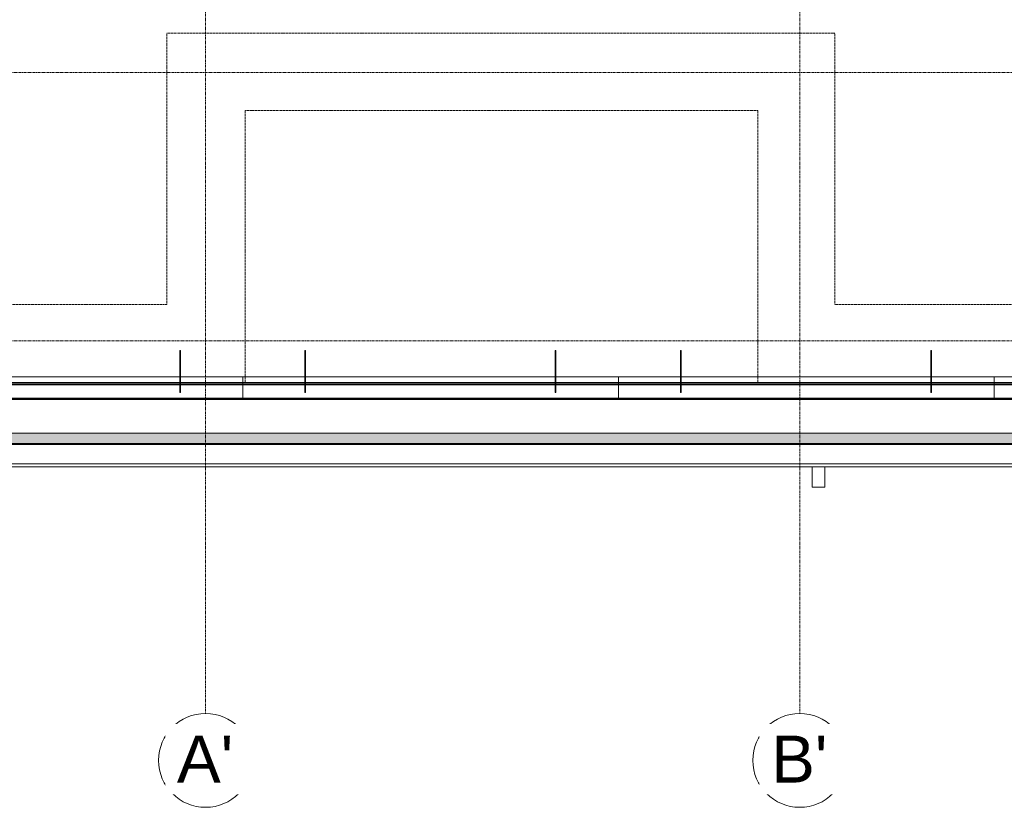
# Model space of a CAD drawing. Header units: millimetres. Extents: x -37728 to 44100, y 631619 to 691915.
# Tile 183 of 256: x -5082 to -363, y 668037 to 671814. Entities that reach past the tile are written whole.
import ezdxf

# ---------------------------------------------------------------- set-up
doc = ezdxf.new("R2010")
doc.units = ezdxf.units.MM
doc.linetypes.add('Linia siatki', pattern=[2.2225, 1.27, -0.3175, 0.3175, -0.3175])
doc.linetypes.add('Ukryty', pattern=[0.714375, 0.47625, -0.238125])
doc.layers.add('_XREF', color=7, linetype='Continuous')
for name, color, linetype, lineweight in [('A-DETL-HDLN', 252, 'Ukryty', 5), ('A-DETL-MBND', 252, 'Continuous', 5), ('A-ROOF-OTLN', 252, 'Continuous', 5), ('A-ROOF-PATT', 252, 'Continuous', 5), ('S-GRID', 252, 'Continuous', 5), ('S-GRID-IDEN', 252, 'Continuous', 5)]:
    doc.layers.add(name, color=color, linetype=linetype, lineweight=lineweight)
doc.styles.add('Arial_2', font='arial.ttf', dxfattribs={"height": 22.5})

# ---------------------------------------------------------------- blocks, each defined once
blk = doc.blocks.new('Construction_Roof-Accessories_Lindab_KOTEGL - Construction_Roof-Accessories_Lindab_KOTEGL-V33-Dach PB')
at = {"layer": 'A-DETL-MBND', "color": 252}
for p, q in [((63731.56, 65508.46), (63731.56, 65523.02)), ((63731.56, 65523.02), (63731.56, 65514.05)), ((63731.86, 65523.02), (63731.56, 65523.02)), ((63731.86, 65514.05), (63731.86, 65523.02)), ((63731.86, 65523.02), (63731.86, 65508.46)), ((63731.56, 65511.84), (63731.56, 65514.05)), ((63731.56, 65514.05), (63731.56, 65512)), ((63731.86, 65514.05), (63731.86, 65511.84)), ((63731.86, 65512), (63731.86, 65514.05)), ((63731.56, 65511.54), (63731.56, 65513.26)), ((63731.56, 65512), (63731.56, 65511.55)), ((63731.56, 65512), (63731.86, 65512)), ((63731.56, 65511.55), (63731.56, 65511.84)), ((63731.56, 65509.35), (63731.56, 65511.55)), ((63731.56, 65511.55), (63731.56, 65511.49)), ((63731.56, 65511.48), (63731.56, 65511.54)), ((63731.56, 65511.32), (63731.56, 65511.48)), ((63731.56, 65511.05), (63731.56, 65511.45)), ((63731.56, 65511.45), (63731.56, 65511.09)), ((63731.56, 65511.12), (63731.56, 65511.28)), ((63731.56, 65511.07), (63731.56, 65510.44)), ((63731.56, 65509.04), (63731.56, 65510.76)), ((63731.56, 65510.39), (63731.56, 65509.05)), ((63731.56, 65509.05), (63731.56, 65509.35)), ((63731.86, 65513.26), (63731.86, 65511.54)), ((63731.86, 65511.55), (63731.86, 65512)), ((63731.86, 65511.84), (63731.86, 65511.55)), ((63731.86, 65511.55), (63731.86, 65509.35)), ((63731.86, 65511.49), (63731.86, 65511.55)), ((63731.86, 65511.54), (63731.86, 65511.48)), ((63731.86, 65511.48), (63731.86, 65511.32)), ((63731.86, 65511.45), (63731.86, 65511.09)), ((63731.86, 65511.09), (63731.86, 65511.45)), ((63731.86, 65511.28), (63731.86, 65511.12)), ((63731.86, 65511.09), (63731.86, 65511.05)), ((63731.86, 65510.44), (63731.86, 65511.07)), ((63731.86, 65511.05), (63731.86, 65511.05)), ((63731.86, 65510.76), (63731.86, 65509.04)), ((63731.86, 65509.05), (63731.86, 65510.39)), ((63731.86, 65509.35), (63731.86, 65509.05)), ((63731.56, 65508.25), (63731.56, 65509.05)), ((63731.56, 65509.05), (63731.56, 65508.98)), ((63731.56, 65508.98), (63731.56, 65509.04)), ((63731.56, 65508.82), (63731.56, 65508.98)), ((63731.56, 65508.59), (63731.56, 65508.95)), ((63731.56, 65508.95), (63731.56, 65508.59)), ((63731.56, 65508.62), (63731.56, 65508.78)), ((63731.56, 65508.55), (63731.56, 65508.59)), ((63731.56, 65508.57), (63731.56, 65506.09)), ((63731.56, 65508.55), (63731.56, 65508.55)), ((63731.56, 65508.46), (63731.56, 65507.65)), ((63731.56, 65507.99), (63731.56, 65508.32)), ((63731.56, 65506.05), (63731.56, 65508.25)), ((63731.56, 65507.65), (63731.56, 65507.98)), ((63731.56, 65503.07), (63731.56, 65507.65)), ((63731.56, 65506.84), (63731.56, 65507.6)), ((63731.56, 65506.09), (63731.56, 65504.19)), ((63731.86, 65509.05), (63731.86, 65508.25)), ((63731.86, 65508.98), (63731.86, 65509.05)), ((63731.86, 65509.04), (63731.86, 65508.98)), ((63731.86, 65508.98), (63731.86, 65508.82)), ((63731.86, 65508.95), (63731.86, 65508.59)), ((63731.86, 65508.59), (63731.86, 65508.95)), ((63731.86, 65508.78), (63731.86, 65508.62)), ((63731.86, 65508.59), (63731.86, 65508.55)), ((63731.86, 65506.09), (63731.86, 65508.57)), ((63731.86, 65508.55), (63731.86, 65508.55)), ((63731.86, 65507.65), (63731.86, 65508.46)), ((63731.86, 65508.32), (63731.86, 65507.99)), ((63731.86, 65508.25), (63731.86, 65506.05)), ((63731.86, 65507.98), (63731.86, 65507.65)), ((63731.86, 65507.65), (63731.86, 65503.07)), ((63731.86, 65507.6), (63731.86, 65506.84)), ((63731.86, 65504.19), (63731.86, 65506.09)), ((63731.56, 65504.15), (63731.56, 65502.89)), ((63731.56, 65503.07), (63731.56, 65502.82)), ((63731.56, 65502.89), (63731.56, 65502.84)), ((63731.56, 65502.84), (63731.56, 65502.82)), ((63731.56, 65502.82), (63731.86, 65502.82)), ((63731.86, 65502.89), (63731.86, 65504.15)), ((63731.86, 65502.82), (63731.86, 65503.07)), ((63731.86, 65502.84), (63731.86, 65502.89)), ((63731.86, 65502.82), (63731.86, 65502.84))]:
    blk.add_line(p, q, dxfattribs=at)
blk = doc.blocks.new('Construction_Roof-Accessories_Lindab_SNO_KOTEGL - Construction_Roof-Accessories_Lindab_SNO-V34-Dach PB')
at = {"layer": 'A-DETL-MBND', "color": 252}
for p, q in [((63611.56, 65510.41), (63581.86, 65510.41)), ((63581.86, 65510.41), (63581.86, 65510.31)), ((63581.86, 65510.41), (63581.86, 65510.38)), ((63581.86, 65504.19), (63581.86, 65510.38)), ((63581.86, 65510.25), (63581.86, 65510.3)), ((63581.86, 65510.28), (63581.86, 65510.3)), ((63581.86, 65510.28), (63581.86, 65504.19)), ((63581.86, 65510.25), (63581.86, 65506.85)), ((63581.86, 65506.78), (63581.86, 65510.25)), ((63611.86, 65510.41), (63611.58, 65510.41)), ((63731.56, 65510.41), (63611.86, 65510.41)), ((63731.86, 65510.41), (63731.58, 65510.41)), ((63761.86, 65510.41), (63731.9, 65510.41)), ((63761.86, 65510.31), (63761.86, 65510.41)), ((63761.86, 65510.38), (63761.86, 65510.41)), ((63761.86, 65510.38), (63761.86, 65504.19)), ((63761.86, 65510.3), (63761.86, 65510.28)), ((63761.86, 65510.3), (63761.86, 65510.27)), ((63761.86, 65504.19), (63761.86, 65510.28)), ((63761.86, 65510.27), (63761.86, 65510.25)), ((63761.86, 65510.25), (63761.86, 65506.78)), ((63761.86, 65506.85), (63761.86, 65510.25)), ((63581.86, 65506.93), (63581.86, 65507.58)), ((63581.86, 65507.58), (63581.86, 65507.54)), ((63581.86, 65507.58), (63611.56, 65507.58)), ((63581.86, 65507.54), (63581.86, 65506.93)), ((63581.86, 65507.54), (63611.56, 65507.54)), ((63581.86, 65506.86), (63581.86, 65506.93)), ((63581.86, 65506.73), (63581.86, 65506.86)), ((63581.86, 65506.79), (63581.86, 65506.85)), ((63581.86, 65506.85), (63611.56, 65506.85)), ((63581.86, 65506.73), (63581.86, 65506.79)), ((63581.86, 65506.78), (63581.86, 65506.6)), ((63581.86, 65506.78), (63611.56, 65506.78)), ((63581.86, 65506.72), (63581.86, 65506.73)), ((63581.86, 65506.72), (63581.86, 65506.73)), ((63581.86, 65506.66), (63581.86, 65506.62)), ((63581.86, 65506.62), (63581.86, 65506.6)), ((63581.86, 65506.6), (63611.56, 65506.6)), ((63611.56, 65507.58), (63611.86, 65507.58)), ((63611.56, 65506.85), (63611.86, 65506.85)), ((63611.56, 65506.6), (63611.86, 65506.6)), ((63611.58, 65506.78), (63611.86, 65506.78)), ((63611.59, 65507.54), (63611.86, 65507.54)), ((63611.86, 65507.58), (63731.56, 65507.58)), ((63611.86, 65507.54), (63731.56, 65507.54)), ((63611.86, 65506.85), (63731.56, 65506.85)), ((63611.86, 65506.78), (63731.56, 65506.78)), ((63611.86, 65506.6), (63731.56, 65506.6)), ((63731.56, 65507.58), (63731.86, 65507.58)), ((63731.56, 65506.85), (63731.86, 65506.85)), ((63731.56, 65506.6), (63731.86, 65506.6)), ((63731.58, 65506.78), (63731.86, 65506.78)), ((63731.59, 65507.54), (63731.86, 65507.54)), ((63731.9, 65507.58), (63761.86, 65507.58)), ((63731.9, 65507.54), (63761.86, 65507.54)), ((63731.9, 65506.85), (63761.86, 65506.85)), ((63731.9, 65506.78), (63761.86, 65506.78)), ((63731.9, 65506.6), (63761.86, 65506.6)), ((63761.86, 65507.54), (63761.86, 65507.58)), ((63761.86, 65507.58), (63761.86, 65506.93)), ((63761.86, 65506.93), (63761.86, 65507.54)), ((63761.86, 65506.93), (63761.86, 65506.72)), ((63761.86, 65506.85), (63761.86, 65506.72)), ((63761.86, 65506.61), (63761.86, 65506.78)), ((63761.86, 65506.62), (63761.86, 65506.66)), ((63761.86, 65506.6), (63761.86, 65506.62)), ((63761.86, 65506.6), (63761.86, 65506.61)), ((63761.86, 65506.6), (63761.86, 65506.6)), ((63581.86, 65504.19), (63581.86, 65503.86)), ((63581.86, 65503.93), (63581.86, 65504.08)), ((63581.86, 65503.92), (63581.86, 65500.14)), ((63581.86, 65500.09), (63581.86, 65503.86)), ((63581.86, 65500.14), (63761.86, 65500.14)), ((63581.86, 65499.87), (63581.86, 65500.09)), ((63581.86, 65500.09), (63761.86, 65500.09)), ((63581.86, 65500.02), (63581.86, 65499.94)), ((63581.86, 65499.94), (63581.86, 65499.87)), ((63581.86, 65499.7), (63581.86, 65499.81)), ((63581.86, 65499.81), (63581.86, 65499.7)), ((63581.86, 65499.81), (63761.86, 65499.81)), ((63581.86, 65499.74), (63581.86, 65499.8)), ((63581.86, 65499.67), (63581.86, 65499.74)), ((63581.86, 65499.55), (63581.86, 65499.7)), ((63581.86, 65499.7), (63761.86, 65499.7)), ((63761.86, 65503.86), (63761.86, 65504.19)), ((63761.86, 65504.08), (63761.86, 65503.93)), ((63761.86, 65500.14), (63761.86, 65503.92)), ((63761.86, 65503.86), (63761.86, 65500.09)), ((63761.86, 65500.09), (63761.86, 65499.87)), ((63761.86, 65499.94), (63761.86, 65500.02)), ((63761.86, 65499.87), (63761.86, 65499.94)), ((63761.86, 65499.7), (63761.86, 65499.81)), ((63761.86, 65499.81), (63761.86, 65499.7)), ((63761.86, 65499.8), (63761.86, 65499.66)), ((63761.86, 65499.7), (63761.86, 65499.55)), ((63581.86, 65499.66), (63581.86, 65499.67)), ((63581.86, 65499.66), (63581.86, 65499.67)), ((63581.86, 65499.66), (63581.86, 65499.54)), ((63581.86, 65499.55), (63581.86, 65499.54)), ((63581.86, 65499.54), (63761.86, 65499.54)), ((63761.86, 65499.54), (63761.86, 65499.66)), ((63761.86, 65499.54), (63761.86, 65499.55))]:
    blk.add_line(p, q, dxfattribs=at)
blk = doc.blocks.new('Construction_Roof-Accessories_Lindab_KOTEGL - Construction_Roof-Accessories_Lindab_KOTEGL-V35-Dach PB')
at = {"layer": 'A-DETL-MBND', "color": 252}
for p, q in [((63791.56, 65508.46), (63791.56, 65523.02)), ((63791.56, 65523.02), (63791.56, 65514.05)), ((63791.86, 65523.02), (63791.56, 65523.02)), ((63791.86, 65514.05), (63791.86, 65523.02)), ((63791.86, 65523.02), (63791.86, 65508.46)), ((63791.56, 65511.84), (63791.56, 65514.05)), ((63791.56, 65514.05), (63791.56, 65512)), ((63791.86, 65514.05), (63791.86, 65511.84)), ((63791.86, 65512), (63791.86, 65514.05)), ((63791.56, 65511.54), (63791.56, 65513.26)), ((63791.56, 65512), (63791.56, 65511.55)), ((63791.56, 65512), (63791.86, 65512)), ((63791.56, 65511.55), (63791.56, 65511.84)), ((63791.56, 65509.35), (63791.56, 65511.55)), ((63791.56, 65511.55), (63791.56, 65511.49)), ((63791.56, 65511.48), (63791.56, 65511.54)), ((63791.56, 65511.32), (63791.56, 65511.48)), ((63791.56, 65511.05), (63791.56, 65511.45)), ((63791.56, 65511.45), (63791.56, 65511.09)), ((63791.56, 65511.12), (63791.56, 65511.28)), ((63791.56, 65511.07), (63791.56, 65510.44)), ((63791.56, 65509.04), (63791.56, 65510.76)), ((63791.56, 65510.38), (63791.56, 65509.05)), ((63791.56, 65509.05), (63791.56, 65509.35)), ((63791.86, 65513.26), (63791.86, 65511.54)), ((63791.86, 65511.55), (63791.86, 65512)), ((63791.86, 65511.84), (63791.86, 65511.55)), ((63791.86, 65511.55), (63791.86, 65509.35)), ((63791.86, 65511.49), (63791.86, 65511.55)), ((63791.86, 65511.54), (63791.86, 65511.48)), ((63791.86, 65511.48), (63791.86, 65511.32)), ((63791.86, 65511.45), (63791.86, 65511.09)), ((63791.86, 65511.09), (63791.86, 65511.45)), ((63791.86, 65511.28), (63791.86, 65511.12)), ((63791.86, 65511.09), (63791.86, 65511.05)), ((63791.86, 65510.44), (63791.86, 65511.07)), ((63791.86, 65511.05), (63791.86, 65511.05)), ((63791.86, 65510.76), (63791.86, 65509.04)), ((63791.86, 65509.05), (63791.86, 65510.38)), ((63791.86, 65509.35), (63791.86, 65509.05)), ((63791.56, 65508.25), (63791.56, 65509.05)), ((63791.56, 65509.05), (63791.56, 65508.98)), ((63791.56, 65508.98), (63791.56, 65509.04)), ((63791.56, 65508.82), (63791.56, 65508.98)), ((63791.56, 65508.59), (63791.56, 65508.95)), ((63791.56, 65508.95), (63791.56, 65508.59)), ((63791.56, 65508.62), (63791.56, 65508.78)), ((63791.56, 65508.55), (63791.56, 65508.59)), ((63791.56, 65508.57), (63791.56, 65506.09)), ((63791.56, 65508.55), (63791.56, 65508.55)), ((63791.56, 65508.46), (63791.56, 65507.65)), ((63791.56, 65507.99), (63791.56, 65508.32)), ((63791.56, 65506.05), (63791.56, 65508.25)), ((63791.56, 65507.65), (63791.56, 65507.98)), ((63791.56, 65503.07), (63791.56, 65507.65)), ((63791.56, 65506.84), (63791.56, 65507.6)), ((63791.56, 65506.09), (63791.56, 65504.18)), ((63791.86, 65509.05), (63791.86, 65508.25)), ((63791.86, 65508.98), (63791.86, 65509.05)), ((63791.86, 65509.04), (63791.86, 65508.98)), ((63791.86, 65508.98), (63791.86, 65508.82)), ((63791.86, 65508.95), (63791.86, 65508.73)), ((63791.86, 65508.59), (63791.86, 65508.95)), ((63791.86, 65508.78), (63791.86, 65508.62)), ((63791.86, 65508.73), (63791.86, 65508.59)), ((63791.86, 65508.59), (63791.86, 65508.55)), ((63791.86, 65506.09), (63791.86, 65508.57)), ((63791.86, 65508.55), (63791.86, 65508.55)), ((63791.86, 65507.65), (63791.86, 65508.46)), ((63791.86, 65508.32), (63791.86, 65507.99)), ((63791.86, 65508.25), (63791.86, 65506.05)), ((63791.86, 65507.98), (63791.86, 65507.65)), ((63791.86, 65507.65), (63791.86, 65503.07)), ((63791.86, 65507.6), (63791.86, 65506.84)), ((63791.86, 65504.18), (63791.86, 65506.09)), ((63791.56, 65504.15), (63791.56, 65502.89)), ((63791.56, 65503.07), (63791.56, 65502.82)), ((63791.56, 65502.89), (63791.56, 65502.84)), ((63791.56, 65502.84), (63791.56, 65502.82)), ((63791.56, 65502.82), (63791.86, 65502.82)), ((63791.86, 65502.89), (63791.86, 65504.15)), ((63791.86, 65502.82), (63791.86, 65503.07)), ((63791.86, 65502.84), (63791.86, 65502.89)), ((63791.86, 65502.82), (63791.86, 65502.84))]:
    blk.add_line(p, q, dxfattribs=at)
blk = doc.blocks.new('Construction_Roof-Accessories_Lindab_KOTEGL - Construction_Roof-Accessories_Lindab_KOTEGL-V36-Dach PB')
at = {"layer": 'A-DETL-MBND', "color": 252}
for p, q in [((63911.56, 65508.46), (63911.56, 65523.02)), ((63911.56, 65523.02), (63911.56, 65514.05)), ((63911.86, 65523.02), (63911.56, 65523.02)), ((63911.86, 65514.05), (63911.86, 65523.02)), ((63911.86, 65523.02), (63911.86, 65508.46)), ((63911.56, 65511.84), (63911.56, 65514.05)), ((63911.56, 65514.05), (63911.56, 65512)), ((63911.86, 65514.05), (63911.86, 65511.84)), ((63911.86, 65512), (63911.86, 65514.05)), ((63911.56, 65511.54), (63911.56, 65513.26)), ((63911.56, 65512), (63911.56, 65511.55)), ((63911.56, 65512), (63911.86, 65512)), ((63911.56, 65511.55), (63911.56, 65511.84)), ((63911.56, 65509.35), (63911.56, 65511.55)), ((63911.56, 65511.55), (63911.56, 65511.49)), ((63911.56, 65511.48), (63911.56, 65511.54)), ((63911.56, 65511.32), (63911.56, 65511.48)), ((63911.56, 65511.05), (63911.56, 65511.45)), ((63911.56, 65511.45), (63911.56, 65511.09)), ((63911.56, 65511.12), (63911.56, 65511.28)), ((63911.56, 65511.07), (63911.56, 65510.44)), ((63911.56, 65509.04), (63911.56, 65510.76)), ((63911.56, 65510.39), (63911.56, 65509.05)), ((63911.56, 65509.05), (63911.56, 65509.35)), ((63911.86, 65513.26), (63911.86, 65511.54)), ((63911.86, 65511.55), (63911.86, 65512)), ((63911.86, 65511.84), (63911.86, 65511.55)), ((63911.86, 65511.55), (63911.86, 65509.35)), ((63911.86, 65511.49), (63911.86, 65511.55)), ((63911.86, 65511.54), (63911.86, 65511.48)), ((63911.86, 65511.48), (63911.86, 65511.32)), ((63911.86, 65511.45), (63911.86, 65511.09)), ((63911.86, 65511.09), (63911.86, 65511.45)), ((63911.86, 65511.28), (63911.86, 65511.12)), ((63911.86, 65511.09), (63911.86, 65511.05)), ((63911.86, 65510.44), (63911.86, 65511.07)), ((63911.86, 65511.05), (63911.86, 65511.05)), ((63911.86, 65510.76), (63911.86, 65509.04)), ((63911.86, 65509.05), (63911.86, 65510.39)), ((63911.86, 65509.35), (63911.86, 65509.05)), ((63911.56, 65508.25), (63911.56, 65509.05)), ((63911.56, 65509.05), (63911.56, 65508.98)), ((63911.56, 65508.98), (63911.56, 65509.04)), ((63911.56, 65508.82), (63911.56, 65508.98)), ((63911.56, 65508.59), (63911.56, 65508.95)), ((63911.56, 65508.95), (63911.56, 65508.59)), ((63911.56, 65508.62), (63911.56, 65508.78)), ((63911.56, 65508.55), (63911.56, 65508.59)), ((63911.56, 65508.57), (63911.56, 65506.09)), ((63911.56, 65508.55), (63911.56, 65508.55)), ((63911.56, 65508.46), (63911.56, 65507.65)), ((63911.56, 65507.99), (63911.56, 65508.32)), ((63911.56, 65506.05), (63911.56, 65508.25)), ((63911.56, 65507.65), (63911.56, 65507.98)), ((63911.56, 65503.07), (63911.56, 65507.65)), ((63911.56, 65506.84), (63911.56, 65507.6)), ((63911.56, 65506.09), (63911.56, 65504.19)), ((63911.86, 65509.05), (63911.86, 65508.25)), ((63911.86, 65508.98), (63911.86, 65509.05)), ((63911.86, 65509.04), (63911.86, 65508.98)), ((63911.86, 65508.98), (63911.86, 65508.82)), ((63911.86, 65508.95), (63911.86, 65508.59)), ((63911.86, 65508.59), (63911.86, 65508.95)), ((63911.86, 65508.78), (63911.86, 65508.62)), ((63911.86, 65508.59), (63911.86, 65508.55)), ((63911.86, 65506.09), (63911.86, 65508.57)), ((63911.86, 65508.55), (63911.86, 65508.55)), ((63911.86, 65507.65), (63911.86, 65508.46)), ((63911.86, 65508.32), (63911.86, 65507.99)), ((63911.86, 65508.25), (63911.86, 65506.05)), ((63911.86, 65507.98), (63911.86, 65507.65)), ((63911.86, 65507.65), (63911.86, 65503.07)), ((63911.86, 65507.6), (63911.86, 65506.84)), ((63911.86, 65504.19), (63911.86, 65506.09)), ((63911.56, 65504.15), (63911.56, 65502.89)), ((63911.56, 65503.07), (63911.56, 65502.82)), ((63911.56, 65502.89), (63911.56, 65502.84)), ((63911.56, 65502.84), (63911.56, 65502.82)), ((63911.56, 65502.82), (63911.86, 65502.82)), ((63911.86, 65502.89), (63911.86, 65504.15)), ((63911.86, 65502.82), (63911.86, 65503.07)), ((63911.86, 65502.84), (63911.86, 65502.89)), ((63911.86, 65502.82), (63911.86, 65502.84))]:
    blk.add_line(p, q, dxfattribs=at)
blk = doc.blocks.new('Construction_Roof-Accessories_Lindab_SNO_KOTEGL - Construction_Roof-Accessories_Lindab_SNO-V37-Dach PB')
at = {"layer": 'A-DETL-MBND', "color": 252}
for p, q in [((63791.56, 65510.41), (63761.86, 65510.41)), ((63761.86, 65510.41), (63761.86, 65510.35)), ((63761.86, 65510.41), (63761.86, 65510.38)), ((63761.86, 65504.19), (63761.86, 65510.38)), ((63761.86, 65510.35), (63761.86, 65510.31)), ((63761.86, 65510.29), (63761.86, 65510.3)), ((63761.86, 65510.28), (63761.86, 65510.3)), ((63761.86, 65510.25), (63761.86, 65510.29)), ((63761.86, 65510.28), (63761.86, 65504.19)), ((63761.86, 65510.25), (63761.86, 65506.85)), ((63761.86, 65506.78), (63761.86, 65510.25)), ((63791.86, 65510.41), (63791.58, 65510.41)), ((63911.56, 65510.41), (63791.86, 65510.41)), ((63911.86, 65510.41), (63911.58, 65510.41)), ((63941.86, 65510.41), (63911.86, 65510.41)), ((63941.86, 65510.31), (63941.86, 65510.41)), ((63941.86, 65510.38), (63941.86, 65510.41)), ((63941.86, 65510.38), (63941.86, 65504.19)), ((63941.86, 65510.3), (63941.86, 65510.28)), ((63941.86, 65510.3), (63941.86, 65510.25)), ((63941.86, 65504.19), (63941.86, 65510.28)), ((63941.86, 65510.25), (63941.86, 65506.78)), ((63941.86, 65506.85), (63941.86, 65510.25)), ((63761.86, 65506.93), (63761.86, 65507.58)), ((63761.86, 65507.58), (63761.86, 65507.54)), ((63761.86, 65507.58), (63791.56, 65507.58)), ((63761.86, 65507.54), (63761.86, 65506.93)), ((63761.86, 65507.54), (63791.56, 65507.54)), ((63761.86, 65506.8), (63761.86, 65506.93)), ((63761.86, 65506.79), (63761.86, 65506.85)), ((63761.86, 65506.85), (63791.56, 65506.85)), ((63761.86, 65506.76), (63761.86, 65506.8)), ((63761.86, 65506.75), (63761.86, 65506.79)), ((63761.86, 65506.78), (63761.86, 65506.6)), ((63761.86, 65506.78), (63791.56, 65506.78)), ((63761.86, 65506.73), (63761.86, 65506.76)), ((63761.86, 65506.73), (63761.86, 65506.75)), ((63761.86, 65506.72), (63761.86, 65506.73)), ((63761.86, 65506.72), (63761.86, 65506.73)), ((63761.86, 65506.66), (63761.86, 65506.6)), ((63761.86, 65506.6), (63791.56, 65506.6)), ((63791.56, 65507.58), (63791.86, 65507.58)), ((63791.56, 65506.85), (63791.86, 65506.85)), ((63791.56, 65506.6), (63791.86, 65506.6)), ((63791.58, 65506.78), (63791.86, 65506.78)), ((63791.59, 65507.54), (63791.86, 65507.54)), ((63791.86, 65507.58), (63911.56, 65507.58)), ((63791.86, 65507.54), (63911.56, 65507.54)), ((63791.86, 65506.85), (63911.56, 65506.85)), ((63791.86, 65506.78), (63911.56, 65506.78)), ((63791.86, 65506.6), (63911.56, 65506.6)), ((63911.56, 65507.58), (63911.86, 65507.58)), ((63911.56, 65506.85), (63911.86, 65506.85)), ((63911.56, 65506.6), (63911.86, 65506.6)), ((63911.58, 65506.78), (63911.86, 65506.78)), ((63911.59, 65507.54), (63911.86, 65507.54)), ((63911.86, 65507.58), (63941.86, 65507.58)), ((63911.86, 65507.54), (63941.86, 65507.54)), ((63911.86, 65506.85), (63941.86, 65506.85)), ((63911.86, 65506.78), (63941.86, 65506.78)), ((63911.86, 65506.6), (63941.86, 65506.6)), ((63941.86, 65507.54), (63941.86, 65507.58)), ((63941.86, 65507.58), (63941.86, 65506.93)), ((63941.86, 65506.93), (63941.86, 65507.54)), ((63941.86, 65506.93), (63941.86, 65506.72)), ((63941.86, 65506.85), (63941.86, 65506.79)), ((63941.86, 65506.79), (63941.86, 65506.72)), ((63941.86, 65506.6), (63941.86, 65506.78)), ((63941.86, 65506.6), (63941.86, 65506.66)), ((63761.86, 65504.19), (63761.86, 65503.86)), ((63761.86, 65503.93), (63761.86, 65504.08)), ((63761.86, 65503.92), (63761.86, 65500.14)), ((63761.86, 65500.09), (63761.86, 65503.86)), ((63761.86, 65500.14), (63941.86, 65500.14)), ((63761.86, 65499.87), (63761.86, 65500.09)), ((63761.86, 65500.09), (63941.86, 65500.09)), ((63761.86, 65500.02), (63761.86, 65499.94)), ((63761.86, 65499.94), (63761.86, 65499.87)), ((63761.86, 65499.7), (63761.86, 65499.81)), ((63761.86, 65499.81), (63761.86, 65499.7)), ((63761.86, 65499.81), (63941.86, 65499.81)), ((63761.86, 65499.66), (63761.86, 65499.8)), ((63761.86, 65499.55), (63761.86, 65499.7)), ((63761.86, 65499.7), (63941.86, 65499.7)), ((63941.86, 65503.86), (63941.86, 65504.19)), ((63941.86, 65504.08), (63941.86, 65503.93)), ((63941.86, 65500.14), (63941.86, 65503.92)), ((63941.86, 65503.86), (63941.86, 65500.09)), ((63941.86, 65500.09), (63941.86, 65499.87)), ((63941.86, 65499.94), (63941.86, 65500.02)), ((63941.86, 65499.87), (63941.86, 65499.94)), ((63941.86, 65499.7), (63941.86, 65499.81)), ((63941.86, 65499.81), (63941.86, 65499.7)), ((63941.86, 65499.8), (63941.86, 65499.66)), ((63941.86, 65499.7), (63941.86, 65499.55)), ((63761.86, 65499.66), (63761.86, 65499.67)), ((63761.86, 65499.66), (63761.86, 65499.54)), ((63761.86, 65499.55), (63761.86, 65499.54)), ((63761.86, 65499.54), (63941.86, 65499.54)), ((63941.86, 65499.54), (63941.86, 65499.66)), ((63941.86, 65499.54), (63941.86, 65499.55))]:
    blk.add_line(p, q, dxfattribs=at)
blk = doc.blocks.new('Construction_Roof-Accessories_Lindab_KOTEGL - Construction_Roof-Accessories_Lindab_KOTEGL-V38-Dach PB')
at = {"layer": 'A-DETL-MBND', "color": 252}
for p, q in [((63971.56, 65508.46), (63971.56, 65523.02)), ((63971.56, 65523.02), (63971.56, 65514.05)), ((63971.86, 65523.02), (63971.56, 65523.02)), ((63971.86, 65514.05), (63971.86, 65523.02)), ((63971.86, 65523.02), (63971.86, 65508.46)), ((63971.56, 65511.84), (63971.56, 65514.05)), ((63971.56, 65514.05), (63971.56, 65512)), ((63971.86, 65514.05), (63971.86, 65511.84)), ((63971.86, 65512), (63971.86, 65514.05)), ((63971.56, 65511.54), (63971.56, 65513.26)), ((63971.56, 65512), (63971.56, 65511.55)), ((63971.56, 65512), (63971.86, 65512)), ((63971.56, 65511.55), (63971.56, 65511.84)), ((63971.56, 65509.35), (63971.56, 65511.55)), ((63971.56, 65511.55), (63971.56, 65511.49)), ((63971.56, 65511.48), (63971.56, 65511.54)), ((63971.56, 65511.32), (63971.56, 65511.48)), ((63971.56, 65511.05), (63971.56, 65511.45)), ((63971.56, 65511.45), (63971.56, 65511.09)), ((63971.56, 65511.12), (63971.56, 65511.28)), ((63971.56, 65511.07), (63971.56, 65510.44)), ((63971.56, 65509.04), (63971.56, 65510.76)), ((63971.56, 65510.38), (63971.56, 65509.05)), ((63971.56, 65509.05), (63971.56, 65509.35)), ((63971.86, 65513.26), (63971.86, 65511.54)), ((63971.86, 65511.55), (63971.86, 65512)), ((63971.86, 65511.84), (63971.86, 65511.55)), ((63971.86, 65511.55), (63971.86, 65509.35)), ((63971.86, 65511.49), (63971.86, 65511.55)), ((63971.86, 65511.54), (63971.86, 65511.48)), ((63971.86, 65511.48), (63971.86, 65511.32)), ((63971.86, 65511.45), (63971.86, 65511.09)), ((63971.86, 65511.09), (63971.86, 65511.45)), ((63971.86, 65511.28), (63971.86, 65511.12)), ((63971.86, 65511.09), (63971.86, 65511.05)), ((63971.86, 65510.44), (63971.86, 65511.07)), ((63971.86, 65511.05), (63971.86, 65511.05)), ((63971.86, 65510.76), (63971.86, 65509.04)), ((63971.86, 65509.05), (63971.86, 65510.38)), ((63971.86, 65509.35), (63971.86, 65509.05)), ((63971.56, 65508.25), (63971.56, 65509.05)), ((63971.56, 65509.05), (63971.56, 65508.98)), ((63971.56, 65508.98), (63971.56, 65509.04)), ((63971.56, 65508.82), (63971.56, 65508.98)), ((63971.56, 65508.59), (63971.56, 65508.95)), ((63971.56, 65508.95), (63971.56, 65508.59)), ((63971.56, 65508.62), (63971.56, 65508.78)), ((63971.56, 65508.55), (63971.56, 65508.59)), ((63971.56, 65508.57), (63971.56, 65506.09)), ((63971.56, 65508.55), (63971.56, 65508.55)), ((63971.56, 65508.46), (63971.56, 65507.65)), ((63971.56, 65507.99), (63971.56, 65508.32)), ((63971.56, 65506.05), (63971.56, 65508.25)), ((63971.56, 65507.65), (63971.56, 65507.98)), ((63971.56, 65503.07), (63971.56, 65507.65)), ((63971.56, 65506.84), (63971.56, 65507.6)), ((63971.56, 65506.09), (63971.56, 65504.18)), ((63971.86, 65509.05), (63971.86, 65508.25)), ((63971.86, 65508.98), (63971.86, 65509.05)), ((63971.86, 65509.04), (63971.86, 65508.98)), ((63971.86, 65508.98), (63971.86, 65508.82)), ((63971.86, 65508.95), (63971.86, 65508.59)), ((63971.86, 65508.59), (63971.86, 65508.95)), ((63971.86, 65508.78), (63971.86, 65508.62)), ((63971.86, 65508.59), (63971.86, 65508.55)), ((63971.86, 65506.09), (63971.86, 65508.57)), ((63971.86, 65508.55), (63971.86, 65508.55)), ((63971.86, 65507.65), (63971.86, 65508.46)), ((63971.86, 65508.32), (63971.86, 65507.99)), ((63971.86, 65508.25), (63971.86, 65506.05)), ((63971.86, 65507.98), (63971.86, 65507.65)), ((63971.86, 65507.65), (63971.86, 65503.07)), ((63971.86, 65507.6), (63971.86, 65506.84)), ((63971.86, 65504.18), (63971.86, 65506.09)), ((63971.56, 65504.15), (63971.56, 65502.89)), ((63971.56, 65503.07), (63971.56, 65502.82)), ((63971.56, 65502.89), (63971.56, 65502.84)), ((63971.56, 65502.84), (63971.56, 65502.82)), ((63971.56, 65502.82), (63971.86, 65502.82)), ((63971.86, 65502.89), (63971.86, 65504.15)), ((63971.86, 65502.82), (63971.86, 65503.07)), ((63971.86, 65502.84), (63971.86, 65502.89)), ((63971.86, 65502.82), (63971.86, 65502.84))]:
    blk.add_line(p, q, dxfattribs=at)
blk = doc.blocks.new('Construction_Roof-Accessories_Lindab_KOTEGL - Construction_Roof-Accessories_Lindab_KOTEGL-V39-Dach PB')
at = {"layer": 'A-DETL-MBND', "color": 252}
for p, q in [((64091.56, 65508.46), (64091.56, 65523.02)), ((64091.56, 65523.02), (64091.56, 65514.05)), ((64091.86, 65523.02), (64091.56, 65523.02)), ((64091.86, 65514.05), (64091.86, 65523.02)), ((64091.86, 65523.02), (64091.86, 65508.46)), ((64091.56, 65511.84), (64091.56, 65514.05)), ((64091.56, 65514.05), (64091.56, 65512)), ((64091.86, 65514.05), (64091.86, 65511.84)), ((64091.86, 65512), (64091.86, 65514.05)), ((64091.56, 65511.54), (64091.56, 65513.26)), ((64091.56, 65512), (64091.56, 65511.55)), ((64091.56, 65512), (64091.86, 65512)), ((64091.56, 65511.55), (64091.56, 65511.84)), ((64091.56, 65509.35), (64091.56, 65511.55)), ((64091.56, 65511.55), (64091.56, 65511.49)), ((64091.56, 65511.48), (64091.56, 65511.54)), ((64091.56, 65511.32), (64091.56, 65511.48)), ((64091.56, 65511.05), (64091.56, 65511.45)), ((64091.56, 65511.45), (64091.56, 65511.09)), ((64091.56, 65511.12), (64091.56, 65511.28)), ((64091.56, 65511.07), (64091.56, 65510.44)), ((64091.56, 65509.04), (64091.56, 65510.76)), ((64091.56, 65510.39), (64091.56, 65509.05)), ((64091.56, 65509.05), (64091.56, 65509.35)), ((64091.86, 65513.26), (64091.86, 65511.54)), ((64091.86, 65511.55), (64091.86, 65512)), ((64091.86, 65511.84), (64091.86, 65511.55)), ((64091.86, 65511.55), (64091.86, 65509.35)), ((64091.86, 65511.49), (64091.86, 65511.55)), ((64091.86, 65511.54), (64091.86, 65511.48)), ((64091.86, 65511.48), (64091.86, 65511.32)), ((64091.86, 65511.45), (64091.86, 65511.09)), ((64091.86, 65511.09), (64091.86, 65511.45)), ((64091.86, 65511.28), (64091.86, 65511.12)), ((64091.86, 65511.09), (64091.86, 65511.05)), ((64091.86, 65510.44), (64091.86, 65511.07)), ((64091.86, 65511.05), (64091.86, 65511.05)), ((64091.86, 65510.76), (64091.86, 65509.04)), ((64091.86, 65509.05), (64091.86, 65510.39)), ((64091.86, 65509.35), (64091.86, 65509.05)), ((64091.56, 65508.25), (64091.56, 65509.05)), ((64091.56, 65509.05), (64091.56, 65508.98)), ((64091.56, 65508.98), (64091.56, 65509.04)), ((64091.56, 65508.82), (64091.56, 65508.98)), ((64091.56, 65508.59), (64091.56, 65508.95)), ((64091.56, 65508.95), (64091.56, 65508.59)), ((64091.56, 65508.62), (64091.56, 65508.78)), ((64091.56, 65508.55), (64091.56, 65508.59)), ((64091.56, 65508.57), (64091.56, 65506.09)), ((64091.56, 65508.55), (64091.56, 65508.55)), ((64091.56, 65508.46), (64091.56, 65507.65)), ((64091.56, 65507.99), (64091.56, 65508.32)), ((64091.56, 65506.05), (64091.56, 65508.25)), ((64091.56, 65507.65), (64091.56, 65507.98)), ((64091.56, 65503.07), (64091.56, 65507.65)), ((64091.56, 65506.84), (64091.56, 65507.6)), ((64091.56, 65506.09), (64091.56, 65504.19)), ((64091.86, 65509.05), (64091.86, 65508.25)), ((64091.86, 65508.98), (64091.86, 65509.05)), ((64091.86, 65509.04), (64091.86, 65508.98)), ((64091.86, 65508.98), (64091.86, 65508.82)), ((64091.86, 65508.95), (64091.86, 65508.59)), ((64091.86, 65508.59), (64091.86, 65508.95)), ((64091.86, 65508.78), (64091.86, 65508.62)), ((64091.86, 65508.59), (64091.86, 65508.55)), ((64091.86, 65506.09), (64091.86, 65508.57)), ((64091.86, 65508.55), (64091.86, 65508.55)), ((64091.86, 65507.65), (64091.86, 65508.46)), ((64091.86, 65508.32), (64091.86, 65507.99)), ((64091.86, 65508.25), (64091.86, 65506.05)), ((64091.86, 65507.98), (64091.86, 65507.65)), ((64091.86, 65507.65), (64091.86, 65503.07)), ((64091.86, 65507.6), (64091.86, 65506.84)), ((64091.86, 65504.19), (64091.86, 65506.09)), ((64091.56, 65504.15), (64091.56, 65502.89)), ((64091.56, 65503.07), (64091.56, 65502.82)), ((64091.56, 65502.89), (64091.56, 65502.84)), ((64091.56, 65502.84), (64091.56, 65502.82)), ((64091.56, 65502.82), (64091.86, 65502.82)), ((64091.86, 65502.89), (64091.86, 65504.15)), ((64091.86, 65502.82), (64091.86, 65503.07)), ((64091.86, 65502.84), (64091.86, 65502.89)), ((64091.86, 65502.82), (64091.86, 65502.84))]:
    blk.add_line(p, q, dxfattribs=at)
blk = doc.blocks.new('Construction_Roof-Accessories_Lindab_SNO_KOTEGL - Construction_Roof-Accessories_Lindab_SNO-V40-Dach PB')
at = {"layer": 'A-DETL-MBND', "color": 252}
for p, q in [((63971.56, 65510.41), (63941.86, 65510.41)), ((63941.86, 65510.41), (63941.86, 65510.35)), ((63941.86, 65510.41), (63941.86, 65510.38)), ((63941.86, 65504.19), (63941.86, 65510.38)), ((63941.86, 65510.35), (63941.86, 65510.31)), ((63941.86, 65510.25), (63941.86, 65510.3)), ((63941.86, 65510.28), (63941.86, 65510.3)), ((63941.86, 65510.28), (63941.86, 65504.19)), ((63941.86, 65510.25), (63941.86, 65506.85)), ((63941.86, 65506.78), (63941.86, 65510.25)), ((63971.86, 65510.41), (63971.58, 65510.41)), ((64091.56, 65510.41), (63971.86, 65510.41)), ((64091.86, 65510.41), (64091.58, 65510.41)), ((64121.86, 65510.41), (64091.86, 65510.41)), ((64121.86, 65510.39), (64121.86, 65510.41)), ((64121.86, 65510.38), (64121.86, 65510.41)), ((64121.86, 65510.31), (64121.86, 65510.39)), ((64121.86, 65510.38), (64121.86, 65504.19)), ((64121.86, 65510.3), (64121.86, 65510.28)), ((64121.86, 65510.3), (64121.86, 65510.25)), ((64121.86, 65504.19), (64121.86, 65510.28)), ((64121.86, 65510.25), (64121.86, 65506.78)), ((64121.86, 65506.85), (64121.86, 65510.25)), ((63941.86, 65506.93), (63941.86, 65507.58)), ((63941.86, 65507.58), (63941.86, 65507.54)), ((63941.86, 65507.58), (63971.56, 65507.58)), ((63941.86, 65507.54), (63941.86, 65506.93)), ((63941.86, 65507.54), (63971.56, 65507.54)), ((63941.86, 65506.86), (63941.86, 65506.93)), ((63941.86, 65506.72), (63941.86, 65506.86)), ((63941.86, 65506.72), (63941.86, 65506.85)), ((63941.86, 65506.85), (63971.56, 65506.85)), ((63941.86, 65506.78), (63941.86, 65506.6)), ((63941.86, 65506.78), (63971.56, 65506.78)), ((63941.86, 65506.66), (63941.86, 65506.62)), ((63941.86, 65506.62), (63941.86, 65506.6)), ((63941.86, 65506.6), (63971.56, 65506.6)), ((63971.56, 65507.58), (63971.86, 65507.58)), ((63971.56, 65506.85), (63971.86, 65506.85)), ((63971.56, 65506.6), (63971.86, 65506.6)), ((63971.58, 65506.78), (63971.86, 65506.78)), ((63971.59, 65507.54), (63971.86, 65507.54)), ((63971.86, 65507.58), (64091.56, 65507.58)), ((63971.86, 65507.54), (64091.56, 65507.54)), ((63971.86, 65506.85), (64091.56, 65506.85)), ((63971.86, 65506.78), (64091.56, 65506.78)), ((63971.86, 65506.6), (64091.56, 65506.6)), ((64091.56, 65507.58), (64091.86, 65507.58)), ((64091.56, 65506.85), (64091.86, 65506.85)), ((64091.56, 65506.6), (64091.86, 65506.6)), ((64091.58, 65506.78), (64091.86, 65506.78)), ((64091.59, 65507.54), (64091.86, 65507.54)), ((64091.86, 65507.58), (64121.86, 65507.58)), ((64091.86, 65507.54), (64121.86, 65507.54)), ((64091.86, 65506.85), (64121.86, 65506.85)), ((64091.86, 65506.78), (64121.86, 65506.78)), ((64091.86, 65506.6), (64121.86, 65506.6)), ((64121.86, 65507.54), (64121.86, 65507.58)), ((64121.86, 65507.58), (64121.86, 65506.93)), ((64121.86, 65506.93), (64121.86, 65507.54)), ((64121.86, 65506.93), (64121.86, 65506.8)), ((64121.86, 65506.85), (64121.86, 65506.75)), ((64121.86, 65506.8), (64121.86, 65506.73)), ((64121.86, 65506.6), (64121.86, 65506.78)), ((64121.86, 65506.75), (64121.86, 65506.72)), ((64121.86, 65506.73), (64121.86, 65506.72)), ((64121.86, 65506.6), (64121.86, 65506.66)), ((63941.86, 65504.19), (63941.86, 65503.86)), ((63941.86, 65503.93), (63941.86, 65504.08)), ((63941.86, 65503.92), (63941.86, 65500.14)), ((63941.86, 65500.09), (63941.86, 65503.86)), ((63941.86, 65500.14), (64121.86, 65500.14)), ((63941.86, 65499.87), (63941.86, 65500.09)), ((63941.86, 65500.09), (64121.86, 65500.09)), ((63941.86, 65500.02), (63941.86, 65499.94)), ((63941.86, 65499.94), (63941.86, 65499.87)), ((63941.86, 65499.7), (63941.86, 65499.81)), ((63941.86, 65499.81), (63941.86, 65499.7)), ((63941.86, 65499.81), (64121.86, 65499.81)), ((63941.86, 65499.67), (63941.86, 65499.8)), ((63941.86, 65499.55), (63941.86, 65499.7)), ((63941.86, 65499.7), (64121.86, 65499.7)), ((64121.86, 65503.86), (64121.86, 65504.19)), ((64121.86, 65504.08), (64121.86, 65503.93)), ((64121.86, 65500.14), (64121.86, 65503.92)), ((64121.86, 65503.86), (64121.86, 65500.09)), ((64121.86, 65500.09), (64121.86, 65499.87)), ((64121.86, 65499.94), (64121.86, 65500.02)), ((64121.86, 65499.87), (64121.86, 65499.94)), ((64121.86, 65499.7), (64121.86, 65499.81)), ((64121.86, 65499.81), (64121.86, 65499.7)), ((64121.86, 65499.8), (64121.86, 65499.66)), ((64121.86, 65499.7), (64121.86, 65499.55)), ((63941.86, 65499.66), (63941.86, 65499.67)), ((63941.86, 65499.66), (63941.86, 65499.54)), ((63941.86, 65499.55), (63941.86, 65499.54)), ((63941.86, 65499.54), (64121.86, 65499.54)), ((64121.86, 65499.54), (64121.86, 65499.66)), ((64121.86, 65499.54), (64121.86, 65499.55))]:
    blk.add_line(p, q, dxfattribs=at)
blk = doc.blocks.new('Construction_Roof-Accessories_Lindab_SNO_KOTEGL - Construction_Roof-Accessories_Lindab_SNO-V43-Dach PB')
at = {"layer": 'A-DETL-MBND', "color": 252}
for p, q in [((64151.56, 65510.41), (64121.86, 65510.41)), ((64121.86, 65510.41), (64121.86, 65510.35)), ((64121.86, 65510.41), (64121.86, 65510.38)), ((64121.86, 65504.19), (64121.86, 65510.38)), ((64121.86, 65510.35), (64121.86, 65510.31)), ((64121.86, 65510.25), (64121.86, 65510.3)), ((64121.86, 65510.28), (64121.86, 65510.3)), ((64121.86, 65510.28), (64121.86, 65504.19)), ((64121.86, 65510.25), (64121.86, 65506.85)), ((64121.86, 65506.78), (64121.86, 65510.25)), ((64151.86, 65510.41), (64151.58, 65510.41)), ((64271.56, 65510.41), (64151.86, 65510.41)), ((64271.86, 65510.41), (64271.58, 65510.41)), ((64301.86, 65510.41), (64271.86, 65510.41)), ((64301.86, 65510.39), (64301.86, 65510.41)), ((64301.86, 65510.38), (64301.86, 65510.41)), ((64301.86, 65510.31), (64301.86, 65510.39)), ((64301.86, 65510.38), (64301.86, 65504.19)), ((64301.86, 65510.3), (64301.86, 65510.28)), ((64301.86, 65510.3), (64301.86, 65510.29)), ((64301.86, 65510.29), (64301.86, 65510.25)), ((64301.86, 65504.19), (64301.86, 65510.28)), ((64301.86, 65510.25), (64301.86, 65506.78)), ((64301.86, 65506.85), (64301.86, 65510.25)), ((64121.86, 65506.93), (64121.86, 65507.58)), ((64121.86, 65507.58), (64121.86, 65507.54)), ((64121.86, 65507.58), (64151.56, 65507.58)), ((64121.86, 65507.54), (64121.86, 65506.93)), ((64121.86, 65507.54), (64151.56, 65507.54)), ((64121.86, 65506.86), (64121.86, 65506.93)), ((64121.86, 65506.8), (64121.86, 65506.86)), ((64121.86, 65506.79), (64121.86, 65506.85)), ((64121.86, 65506.85), (64151.56, 65506.85)), ((64121.86, 65506.73), (64121.86, 65506.8)), ((64121.86, 65506.75), (64121.86, 65506.79)), ((64121.86, 65506.78), (64121.86, 65506.6)), ((64121.86, 65506.78), (64151.56, 65506.78)), ((64121.86, 65506.73), (64121.86, 65506.75)), ((64121.86, 65506.72), (64121.86, 65506.73)), ((64121.86, 65506.72), (64121.86, 65506.73)), ((64121.86, 65506.66), (64121.86, 65506.62)), ((64121.86, 65506.62), (64121.86, 65506.6)), ((64121.86, 65506.6), (64151.56, 65506.6)), ((64151.56, 65507.58), (64151.86, 65507.58)), ((64151.56, 65506.85), (64151.86, 65506.85)), ((64151.56, 65506.6), (64151.86, 65506.6)), ((64151.58, 65506.78), (64151.86, 65506.78)), ((64151.59, 65507.54), (64151.86, 65507.54)), ((64151.86, 65507.58), (64271.56, 65507.58)), ((64151.86, 65507.54), (64271.56, 65507.54)), ((64151.86, 65506.85), (64271.56, 65506.85)), ((64151.86, 65506.78), (64271.56, 65506.78)), ((64151.86, 65506.6), (64271.56, 65506.6)), ((64271.56, 65507.58), (64271.86, 65507.58)), ((64271.56, 65506.85), (64271.86, 65506.85)), ((64271.56, 65506.6), (64271.86, 65506.6)), ((64271.58, 65506.78), (64271.86, 65506.78)), ((64271.59, 65507.54), (64271.86, 65507.54)), ((64271.86, 65507.58), (64301.86, 65507.58)), ((64271.86, 65507.54), (64301.86, 65507.54)), ((64271.86, 65506.85), (64301.86, 65506.85)), ((64271.86, 65506.78), (64301.86, 65506.78)), ((64271.86, 65506.6), (64301.86, 65506.6)), ((64301.86, 65507.54), (64301.86, 65507.58)), ((64301.86, 65507.58), (64301.86, 65506.93)), ((64301.86, 65506.93), (64301.86, 65507.54)), ((64301.86, 65506.93), (64301.86, 65506.86)), ((64301.86, 65506.86), (64301.86, 65506.8)), ((64301.86, 65506.85), (64301.86, 65506.79)), ((64301.86, 65506.8), (64301.86, 65506.76)), ((64301.86, 65506.79), (64301.86, 65506.75)), ((64301.86, 65506.7), (64301.86, 65506.78)), ((64301.86, 65506.76), (64301.86, 65506.73)), ((64301.86, 65506.75), (64301.86, 65506.73)), ((64301.86, 65506.73), (64301.86, 65506.72)), ((64301.86, 65506.73), (64301.86, 65506.72)), ((64301.86, 65506.6), (64301.86, 65506.7)), ((64301.86, 65506.62), (64301.86, 65506.66)), ((64301.86, 65506.6), (64301.86, 65506.62)), ((64121.86, 65504.19), (64121.86, 65503.86)), ((64121.86, 65503.93), (64121.86, 65504.08)), ((64121.86, 65503.92), (64121.86, 65500.14)), ((64121.86, 65500.09), (64121.86, 65503.86)), ((64121.86, 65500.14), (64301.86, 65500.14)), ((64121.86, 65499.87), (64121.86, 65500.09)), ((64121.86, 65500.09), (64301.86, 65500.09)), ((64121.86, 65500.02), (64121.86, 65499.94)), ((64121.86, 65499.94), (64121.86, 65499.87)), ((64121.86, 65499.7), (64121.86, 65499.81)), ((64121.86, 65499.81), (64121.86, 65499.7)), ((64121.86, 65499.81), (64301.86, 65499.81)), ((64121.86, 65499.67), (64121.86, 65499.8)), ((64121.86, 65499.55), (64121.86, 65499.7)), ((64121.86, 65499.7), (64301.86, 65499.7)), ((64301.86, 65503.86), (64301.86, 65504.19)), ((64301.86, 65504.08), (64301.86, 65504.04)), ((64301.86, 65504.04), (64301.86, 65503.98)), ((64301.86, 65503.98), (64301.86, 65503.93)), ((64301.86, 65500.14), (64301.86, 65503.92)), ((64301.86, 65503.86), (64301.86, 65500.09)), ((64301.86, 65500.09), (64301.86, 65499.87)), ((64301.86, 65499.94), (64301.86, 65500.02)), ((64301.86, 65499.87), (64301.86, 65499.94)), ((64301.86, 65499.7), (64301.86, 65499.81)), ((64301.86, 65499.81), (64301.86, 65499.7)), ((64301.86, 65499.8), (64301.86, 65499.74)), ((64301.86, 65499.74), (64301.86, 65499.66)), ((64301.86, 65499.7), (64301.86, 65499.55)), ((64121.86, 65499.66), (64121.86, 65499.67)), ((64121.86, 65499.66), (64121.86, 65499.54)), ((64121.86, 65499.55), (64121.86, 65499.54)), ((64121.86, 65499.54), (64301.86, 65499.54)), ((64301.86, 65499.56), (64301.86, 65499.66)), ((64301.86, 65499.54), (64301.86, 65499.56)), ((64301.86, 65499.54), (64301.86, 65499.55))]:
    blk.add_line(p, q, dxfattribs=at)
blk = doc.blocks.new('Siatka - M_Symbol siatki - okrąg mniejszy-7853319-Dach PB')
at = {"layer": 'S-GRID-IDEN', "color": 252}
blk.add_circle((0, 0), 0.45, dxfattribs=at)
blk = doc.blocks.new('A$C4e31ac75')
at = {"layer": 'A-ROOF-PATT'}
h = blk.add_hatch(color=256, dxfattribs=at)
h.paths.add_polyline_path([(24.55, 1450.05), (19.55, 1455.05), (-1104.48, 1455.05), (-1109.48, 1450.05), (-9.78, 1450.05), (-9.12, 1450.82), (-8.13, 1451.55), (-6.97, 1452.01), (-5.73, 1452.18), (-4.36, 1451.98), (-3.23, 1451.51), (-2.09, 1450.57), (-1.68, 1450.05), (20.04, 1450.05)])
h.paths.add_polyline_path([(-2.19, 1450.05), (-1.93, 1450.05), (-2.34, 1450.57), (-3.33, 1451.33), (-4.49, 1451.81), (-5.73, 1451.98), (-7.02, 1451.79), (-8.23, 1451.26), (-9.12, 1450.57), (-9.53, 1450.05), (-2.34, 1450.05)])
at = {"layer": 'A-DETL-HDLN'}
for p, q in [((-759.84, 1516.77), (-759.84, 1646.77)), ((-439.68, 1646.77), (-759.84, 1646.77)), ((-439.68, 1516.77), (-439.68, 1646.77)), ((-722.34, 1479.25), (-722.34, 1609.75)), ((-476.68, 1609.75), (-722.34, 1609.75)), ((-476.68, 1609.75), (-476.68, 1479.25)), ((-759.84, 1516.77), (-1068.21, 1516.77)), ((-18.21, 1516.77), (-439.68, 1516.77)), ((-722.34, 1479.25), (-1104.43, 1479.25)), ((19.57, 1479.25), (-476.68, 1479.25))]:
    blk.add_line(p, q, dxfattribs=at)
at = {"layer": 'A-DETL-MBND'}
for p, q in [((-9.95, 1449.81), (-1109.48, 1449.81)), ((-10.09, 1449.61), (-1109.48, 1449.61)), ((24.55, 1440.24), (-1109.48, 1440.24)), ((-1109.48, 1438.85), (24.55, 1438.85)), ((-450.6, 1429.14), (-450.6, 1438.86)), ((-444.6, 1429.14), (-444.6, 1438.86)), ((-444.6, 1429.14), (-450.6, 1429.14))]:
    blk.add_line(p, q, dxfattribs=at)
at = {"layer": 'A-ROOF-OTLN'}
for p, q in [((-1109.48, 1455.05), (24.55, 1455.05)), ((-9.78, 1450.05), (-1109.48, 1450.05))]:
    blk.add_line(p, q, dxfattribs=at)
at = {"layer": 'S-GRID', "linetype": 'Linia siatki'}
for p, q in [((-741.35, 2434.18), (-741.35, 1320.54)), ((-456.55, 2434.18), (-456.55, 1320.54)), ((-1161.95, 1627.91), (156.7, 1627.91)), ((-1161.95, 1499.24), (156.7, 1499.24))]:
    blk.add_line(p, q, dxfattribs=at)
at = {"layer": 'A-DETL-MBND'}
for name in ['Construction_Roof-Accessories_Lindab_KOTEGL - Construction_Roof-Accessories_Lindab_KOTEGL-V33-Dach PB', 'Construction_Roof-Accessories_Lindab_KOTEGL - Construction_Roof-Accessories_Lindab_KOTEGL-V35-Dach PB', 'Construction_Roof-Accessories_Lindab_KOTEGL - Construction_Roof-Accessories_Lindab_KOTEGL-V36-Dach PB', 'Construction_Roof-Accessories_Lindab_KOTEGL - Construction_Roof-Accessories_Lindab_KOTEGL-V38-Dach PB', 'Construction_Roof-Accessories_Lindab_KOTEGL - Construction_Roof-Accessories_Lindab_KOTEGL-V39-Dach PB', 'Construction_Roof-Accessories_Lindab_SNO_KOTEGL - Construction_Roof-Accessories_Lindab_SNO-V34-Dach PB', 'Construction_Roof-Accessories_Lindab_SNO_KOTEGL - Construction_Roof-Accessories_Lindab_SNO-V37-Dach PB', 'Construction_Roof-Accessories_Lindab_SNO_KOTEGL - Construction_Roof-Accessories_Lindab_SNO-V40-Dach PB', 'Construction_Roof-Accessories_Lindab_SNO_KOTEGL - Construction_Roof-Accessories_Lindab_SNO-V43-Dach PB']:
    blk.add_blockref(name, (-64485.3, -64028.37), dxfattribs=at)
at = {"layer": 'S-GRID-IDEN', "xscale": 49.99999999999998, "yscale": 49.99999999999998, "zscale": 49.99999999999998, "rotation": 180}
for p in [(-741.35, 1298.04), (-456.55, 1298.04)]:
    blk.add_blockref('Siatka - M_Symbol siatki - okrąg mniejszy-7853319-Dach PB', p, dxfattribs=at)
at = {"layer": 'S-GRID-IDEN', "char_height": 22.5, "width": 32.8692, "attachment_point": 1, "style": 'Arial_2', "bg_fill": 3, "box_fill_scale": 1.25, "bg_fill_color": 256, "bg_fill_true_color": 13158600, "bg_fill_transparency": 0}
for s, insert in [("A'", (-755.07, 1309.93)), ("B'", (-470.27, 1309.93))]:
    blk.add_mtext(s, dxfattribs=dict(at, insert=insert))

msp = doc.modelspace()

# ---------------------------------------------------------------- block references
at = {"layer": '_XREF', "xscale": 10, "yscale": 10, "zscale": 10}
msp.add_blockref('A$C4e31ac75', (3222.8, 655281.1), dxfattribs=at)

doc.saveas('drawing.dxf')
